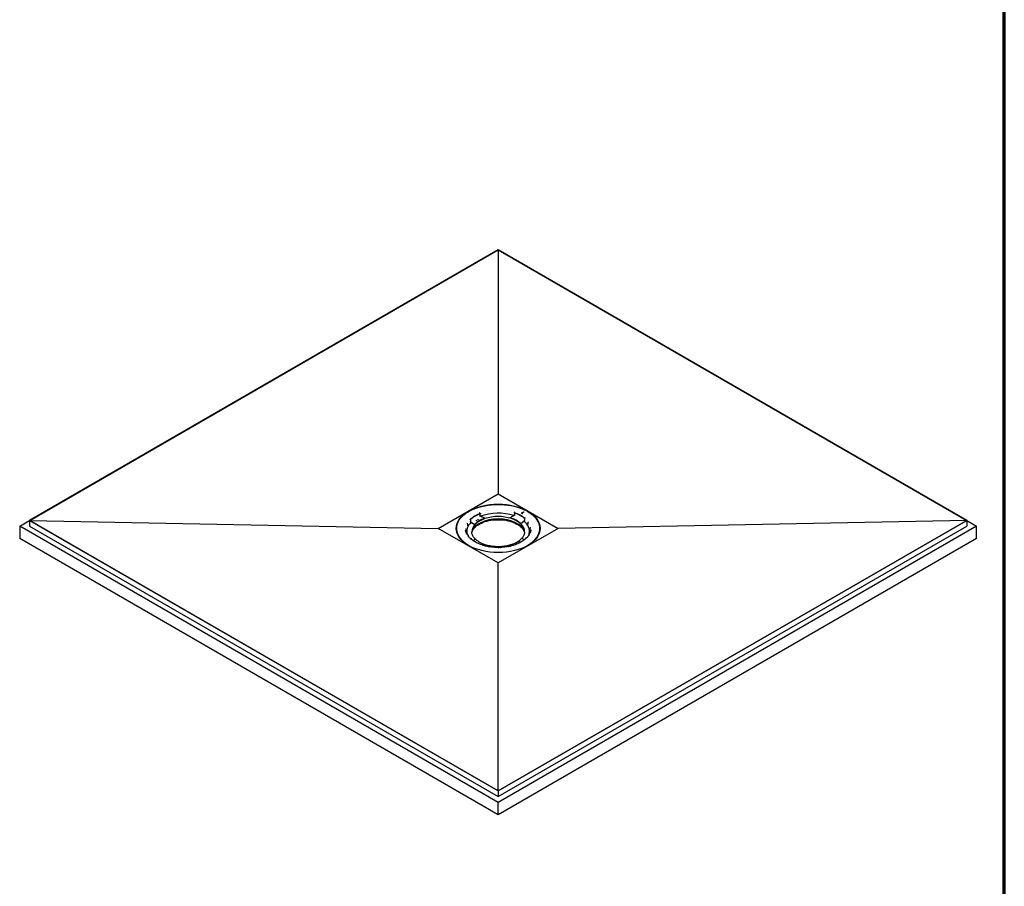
# Model space of a CAD drawing. Header units: inches. Extents: x -360 to 360, y -12 to 172.
# Tile 4 of 15: x 79 to 120, y 37 to 74. Entities that reach past the tile are written whole.
import ezdxf

# ---------------------------------------------------------------- set-up
doc = ezdxf.new("R2010")
doc.units = ezdxf.units.IN
doc.header["$LTSCALE"] = 15
doc.header["$MEASUREMENT"] = 0
doc.layers.get('0').update_dxf_attribs({"lineweight": 25})
doc.layers.add('_Sichtbarkanten', color=7, linetype='Continuous', lineweight=25)
doc.layers.add('Rahmen (ISO)', color=7, linetype='Continuous', lineweight=70)

# ---------------------------------------------------------------- blocks, each defined once
blk = doc.blocks.new('Ränder wedi_Zeichnungsrahmen')
at = {"layer": 'Rahmen (ISO)'}
blk.add_line((8.0315, 0.2362), (8.0315, 11.4567), dxfattribs=at)

msp = doc.modelspace()

# ---------------------------------------------------------------- linework, layer by layer
at = {"layer": '_Sichtbarkanten'}
for p, q in [((98.9312, 64.1153), (78.9907, 52.6027)), ((78.9914, 52.6027), (98.9312, 64.1149)), ((118.8716, 52.6027), (98.9312, 64.1153)), ((98.9312, 64.1149), (118.8709, 52.6027)), ((98.9312, 64.1149), (98.9312, 53.7403)), ((96.3763, 52.2652), (98.9312, 53.7403)), ((98.9312, 53.7403), (101.4861, 52.2652)), ((98.138, 52.9281), (98.1411, 52.9255)), ((98.1545, 52.895), (98.1489, 52.911)), ((98.1545, 52.8954), (98.1545, 52.895)), ((98.1548, 52.8769), (98.1557, 52.8013)), ((99.6217, 52.9083), (99.6209, 52.8329)), ((99.6219, 52.9266), (99.6269, 52.9428)), ((99.6219, 52.9269), (99.6219, 52.9266)), ((99.6338, 52.9577), (99.6366, 52.9604)), ((99.9266, 52.9071), (99.915, 52.9133)), ((100.0082, 52.9532), (99.9342, 52.9072)), ((99.9709, 52.8833), (99.9592, 52.8896)), ((100.0327, 52.9432), (100.0138, 52.9533)), ((78.5665, 52.3578), (78.9907, 52.6027)), ((78.9907, 52.6027), (98.9312, 41.0901)), ((78.9907, 52.6027), (78.9907, 52.3578)), ((98.9312, 41.0905), (78.9914, 52.6027)), ((78.9914, 52.6027), (96.3763, 52.2652)), ((97.7318, 52.6709), (97.7271, 52.6725)), ((97.7522, 52.645), (97.7522, 52.6447)), ((97.7525, 52.6267), (97.7539, 52.5514)), ((97.7539, 52.5475), (97.7539, 52.5509)), ((97.7623, 52.5328), (97.7749, 52.5247)), ((97.9263, 52.4136), (97.9261, 52.4229)), ((97.9803, 52.6166), (97.9803, 52.6166)), ((98.0483, 52.6574), (98.0483, 52.6574)), ((98.3583, 52.6823), (98.3582, 52.6916)), ((98.9312, 41.0901), (118.8716, 52.6027)), ((118.8709, 52.6027), (98.9312, 41.0905)), ((99.4306, 52.7054), (99.4307, 52.7147)), ((99.8961, 52.456), (99.8962, 52.4653)), ((100.0461, 52.5819), (100.0346, 52.5733)), ((100.0551, 52.6761), (100.0538, 52.6009)), ((100.0538, 52.6005), (100.0538, 52.597)), ((100.0555, 52.6946), (100.0555, 52.6943)), ((100.0794, 52.7231), (100.0749, 52.7213)), ((100.2124, 52.5235), (100.2124, 52.5235)), ((118.8709, 52.6027), (101.4861, 52.2652)), ((118.8716, 52.6027), (118.8716, 52.3578)), ((118.8716, 52.6027), (119.2958, 52.3578)), ((98.9312, 40.6002), (78.5665, 52.3578)), ((78.5665, 52.3578), (78.5665, 51.8312)), ((78.9907, 52.3578), (98.9312, 40.8452)), ((98.9312, 50.7901), (96.3763, 52.2652)), ((97.1609, 52.2203), (97.1605, 52.2303)), ((97.1618, 52.3033), (97.1618, 52.3027)), ((97.5677, 52.1194), (97.5677, 52.1194)), ((97.6499, 51.9696), (97.6499, 51.9696)), ((98.9312, 40.8452), (118.8716, 52.3578)), ((119.2958, 52.3578), (98.9312, 40.6002)), ((101.4861, 52.2652), (98.9312, 50.7901)), ((100.2445, 52.0266), (100.2445, 52.0266)), ((100.2966, 52.2764), (100.2966, 52.2764)), ((100.7005, 52.3033), (100.7005, 52.3027)), ((100.7014, 52.2203), (100.7019, 52.2303)), ((119.2958, 51.8312), (119.2958, 52.3578)), ((98.9312, 40.0737), (78.5665, 51.8312)), ((97.7829, 51.8073), (97.7874, 51.8091)), ((98.2285, 51.5727), (98.2257, 51.57)), ((98.4317, 51.5496), (98.4316, 51.5542)), ((119.2958, 51.8312), (98.9312, 40.0737)), ((99.5041, 51.5726), (99.5042, 51.5773)), ((99.7243, 51.6023), (99.7212, 51.6049)), ((99.7636, 51.6533), (99.7653, 51.6543)), ((99.8303, 51.6947), (99.832, 51.6958)), ((100.1102, 51.8474), (100.1102, 51.8472)), ((100.1156, 51.8525), (100.1187, 51.8555)), ((100.1305, 51.8595), (100.1352, 51.8579)), ((98.9312, 41.0905), (98.9312, 50.7901)), ((98.9312, 41.0901), (98.9312, 40.8452)), ((98.9312, 40.0737), (98.9312, 40.6002))]:
    msp.add_line(p, q, dxfattribs=at)
for centre, start, end in [((98.1565, 52.9123), 2.34889, 7.84167), ((97.777, 51.7986), 49.29949, 92.62849), ((98.2445, 51.5481), 6.07946, 71.8413), ((99.7059, 51.5795), 111.18278, 177.65587), ((100.1398, 51.8495), 89.84045, 135.46339)]:
    msp.add_arc(centre, 0.0236, start, end, dxfattribs=at)
msp.add_ellipse((98.9312, 52.2652), major_axis=(1.7835, 0), ratio=0.5773503, dxfattribs=at)
for centre, major_axis, ratio, start_param, end_param in [((98.9312, 52.2459), (1.3664, 0), 0.5773503, 2.1752909, 2.6116232), ((98.9312, 52.2372), (-1.3663, 0), 0.5773503, 5.3252514, 5.7448479), ((98.138, 52.9088), (0.0088, -0.0219), 0.4640528, 1.4832846, 2.4316656), ((98.1411, 52.9062), (-0.0088, 0.0219), 0.4640528, 4.0199152, 5.5732583), ((98.9312, 52.1398), (1.3346, 0), 0.5773503, 1.0504292, 2.1655131), ((98.9311, 52.2074), (1.4731, 0), 0.5773503, 1.9084094, 1.908414), ((98.9317, 52.2065), (1.4747, 0), 0.5773503, 1.8913956, 1.8913967), ((98.9312, 52.2074), (1.473, 0), 0.5773503, 1.6159849, 1.6159909), ((98.9312, 52.2074), (1.4731, 0), 0.5773503, 1.320607, 1.3206148), ((99.6117, 52.8278), (0.00694, 0.00994), 0.6070257, 4.0501973, 5.5564002), ((99.6338, 52.9384), (-0.0076, -0.0224), 0.4127447, 3.8281277, 5.3814708), ((98.9312, 52.2459), (1.3664, 0), 0.5773503, 0.6044945, 1.0408269), ((99.6366, 52.9411), (0.0076, 0.0224), 0.4127447, 0.6865351, 1.634916), ((98.9312, 52.2372), (1.3663, 0), 0.5773503, 0.6128595, 1.0324619), ((99.9686, 52.8792), (0.00223, 0.00416), 0.5554409, 6.2831024, 6.2831853), ((99.9681, 52.8803), (0.00509, -0.00001), 0.574805, 0.2902406, 0.2902907), ((100.0116, 52.9492), (0.00223, 0.00416), 0.5554467, 0.0000047, 0.0000609), ((100.03, 52.9402), (0.00506, 0), 0.5773503, 0.2898871, 0.289938), ((98.9312, 52.1398), (-1.3346, 0), 0.5773503, 5.7601974, 6.47063), ((97.5936, 52.467), (0.0147, 0.0185), 0.6600019, 6.2831347, 6.2831917), ((97.7318, 52.6516), (0.0166, -0.0168), 0.7044916, 0.638106, 2.191449), ((97.7622, 52.5458), (0.006, -0.0105), 0.5460211, 3.9208963, 5.4270768), ((97.7623, 52.5424), (0.006, -0.0105), 0.5460368, 3.9212823, 5.4738112), ((98.9312, 52.1205), (-1.1221, 0), 0.5773503, 3.1328859, 6.2918921), ((98.9312, 52.0085), (-1.1341, 0), 0.5773503, 3.2898462, 6.1349318), ((97.9178, 52.4189), (0.0063, -0.0105), 0.5441553, 0.756954, 2.2804909), ((98.9312, 52.1344), (1.1223, 0), 0.5773503, 2.1066087, 2.6803053), ((98.0295, 52.5818), (0.00241, 0.00406), 0.54907, 6.2829637, 6.2831858), ((98.0962, 52.6233), (0.00241, 0.00406), 0.5490805, 6.2829663, 6.2831844), ((98.1655, 52.7967), (-0.0077, 0.0094), 0.6431643, 0.6771777, 2.1833207), ((98.9312, 52.1344), (1.1223, 0), 0.5773503, 0.5358124, 1.109509), ((99.9038, 52.4616), (0.0056, 0.0109), 0.5000656, 0.8232417, 2.3467786), ((98.9312, 52.1398), (1.3346, 0), 0.5773503, 6.1625679, 6.8806983), ((100.0461, 52.5915), (0.0053, 0.0108), 0.5009349, 3.9149931, 5.4675221), ((100.0462, 52.595), (0.0053, 0.0108), 0.50092, 3.9617293, 5.4678931), ((100.0749, 52.702), (0.0151, 0.0181), 0.6718048, 0.8937651, 2.4471081), ((100.2365, 52.5238), (-0.0161, 0.0173), 0.6939925, 6.2831131, 6.2837104), ((98.9312, 52.2556), (-1.7712, 0), 0.5773503, 6.2371079, 7.1015728), ((98.9312, 52.2073), (-1.7835, 0), 0.5773503, 6.114863, 6.2550847), ((97.5407, 52.2175), (0.0091, 0.0218), 0.4791649, 6.283146, 6.2831848), ((98.931, 52.1398), (-1.3345, 0), 0.5773503, 0.1949398, 0.1949414), ((97.624, 51.9708), (0.0043, 0.0232), 0.2514096, 6.2831748, 6.283194), ((98.9312, 52.2556), (1.7712, 0), 0.5773503, 5.4647978, 6.3292627), ((98.9312, 52.1398), (1.3346, 0), 0.5773503, 6.0518414, 6.1015662), ((100.2702, 52.0278), (-0.0054, 0.023), 0.3085979, 6.2831385, 6.283354), ((100.3214, 52.2774), (-0.0104, 0.0212), 0.5270978, 6.2831109, 6.2835136), ((98.9312, 52.2073), (1.7835, 0), 0.5773503, 0.0281007, 0.1683223), ((97.7829, 51.788), (0.0151, 0.0181), 0.6718048, 0, 0.8937651), ((97.7874, 51.7898), (0.0151, 0.0181), 0.6718048, 5.6792422, 7.1769504), ((98.9312, 52.1344), (-1.1223, 0), 0.5773503, 0.5358124, 1.109509), ((98.2285, 51.5534), (0.0076, 0.0224), 0.4127447, 0, 0.6865351), ((98.4223, 51.54), (-0.00732, -0.00986), 0.5964828, 3.3610538, 3.9990332), ((98.9312, 52.1344), (-1.1223, 0), 0.5773503, 2.1066087, 2.6803053), ((99.514, 51.5635), (0.0081, -0.00929), 0.6309665, 2.2328663, 2.8907527), ((99.7212, 51.5856), (-0.0088, 0.0219), 0.4640528, 5.5732583, 6.2831853), ((99.7661, 51.6492), (-0.00249, 0.00401), 0.5991576, 0.0000151, 0.0002873), ((99.8328, 51.6907), (-0.0025, 0.00401), 0.5977696, 0.0000065, 0.0002752), ((100.1305, 51.8402), (-0.0166, 0.0168), 0.7044916, 5.3330417, 6.8863847), ((100.1352, 51.8386), (-0.0166, 0.0168), 0.7044916, 5.3330417, 6.2814227), ((98.5483, 51.4737), (-0.0092, 0.0218), 0.4806796, 6.2831518, 6.2831907), ((98.5534, 51.4728), (0.0193, 0.0136), 0.7559267, 6.2831368, 6.2838227), ((98.9803, 51.4431), (-0.0147, 0.0185), 0.6611079, 6.2831249, 6.283182), ((98.9856, 51.4433), (0.0133, 0.0195), 0.6235626, 6.2831065, 6.283613), ((99.4076, 51.4912), (-0.0206, 0.0116), 0.7768224, 6.2831077, 6.2831753), ((99.4126, 51.4923), (0.008, 0.0222), 0.43016, 6.2831218, 6.2834341)]:
    msp.add_ellipse(centre, major_axis=major_axis, ratio=ratio, start_param=start_param, end_param=end_param, dxfattribs=at)
for points, knots in [([(97.1618, 52.3033), (97.1706, 52.4123), (97.2093, 52.5203), (97.3432, 52.7243), (97.4387, 52.8202), (97.6772, 52.99), (97.8204, 53.0638), (98.1394, 53.1815), (98.3153, 53.2254), (98.6818, 53.2788), (98.8724, 53.2884), (99.2492, 53.2724), (99.4353, 53.2468), (99.7844, 53.1629), (99.9473, 53.1047), (100.2334, 52.9612), (100.3565, 52.876), (100.5503, 52.687), (100.621, 52.5832), (100.6828, 52.4188), (100.6958, 52.3611), (100.7005, 52.3033)], [2.4395344, 2.4395344, 2.4395344, 2.4395344, 2.7554312, 2.7554312, 3.0747304, 3.0747304, 3.3957813, 3.3957813, 3.7168394, 3.7168394, 4.0377143, 4.0377143, 4.358544, 4.358544, 4.6794919, 4.6794919, 5.000621, 5.000621, 5.3212401, 5.3212401, 5.4889723, 5.4889723, 5.4889723, 5.4889723]), ([(98.1453, 52.8825), (98.1459, 52.8827), (98.1465, 52.8829), (98.1478, 52.8832), (98.1485, 52.8833), (98.1502, 52.8832), (98.1511, 52.883), (98.1528, 52.882), (98.1535, 52.8813), (98.1542, 52.8799), (98.1544, 52.8793), (98.1547, 52.8782), (98.1548, 52.8776), (98.1548, 52.8769)], [-0.075999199, -0.075999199, -0.075999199, -0.075999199, -0.066131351, -0.066131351, -0.055795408, -0.055795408, -0.037782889, -0.037782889, -0.01981545, -0.01981545, -0.009674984, -0.009674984, 0, 0, 0, 0]), ([(99.6209, 52.8324), (99.6209, 52.8325), (99.6209, 52.8326), (99.6209, 52.8327), (99.6209, 52.8328), (99.6209, 52.8329)], [-0.0024546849, -0.0024546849, -0.0024546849, -0.0024546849, -0.0012389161, -0.0012389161, 0, 0, 0, 0]), ([(99.6209, 52.8324), (99.6209, 52.8319), (99.621, 52.8313), (99.621, 52.83), (99.6211, 52.8294), (99.6213, 52.8272), (99.6215, 52.8257), (99.6219, 52.8224), (99.6221, 52.8208), (99.6226, 52.8175), (99.6229, 52.816), (99.6232, 52.8147), (99.6232, 52.8146), (99.6232, 52.8146)], [0.000013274, 0.000013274, 0.000013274, 0.000013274, 0.008341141, 0.008341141, 0.017229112, 0.017229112, 0.036430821, 0.036430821, 0.059208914, 0.059208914, 0.085826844, 0.085826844, 0.086205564, 0.086205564, 0.086205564, 0.086205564]), ([(99.6217, 52.9083), (99.6217, 52.909), (99.6218, 52.9096), (99.6221, 52.9108), (99.6223, 52.9114), (99.6231, 52.9128), (99.6238, 52.9136), (99.6255, 52.9147), (99.6266, 52.915), (99.6284, 52.9151), (99.629, 52.9151), (99.6303, 52.9149), (99.631, 52.9147), (99.6316, 52.9145)], [-0.076634, -0.076634, -0.076634, -0.076634, -0.06673879, -0.06673879, -0.056338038, -0.056338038, -0.038045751, -0.038045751, -0.019786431, -0.019786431, -0.009644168, -0.009644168, -0.000001, -0.000001, -0.000001, -0.000001]), ([(99.9074, 52.9111), (99.9077, 52.9116), (99.908, 52.912), (99.9088, 52.9128), (99.9092, 52.9131), (99.9102, 52.9136), (99.9108, 52.9138), (99.9119, 52.914), (99.9125, 52.914), (99.9138, 52.9138), (99.9144, 52.9136), (99.915, 52.9133)], [0, 0, 0, 0, 0.00694503, 0.00694503, 0.013830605, 0.013830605, 0.021001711, 0.021001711, 0.028525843, 0.028525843, 0.036830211, 0.036830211, 0.036830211, 0.036830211]), ([(99.9074, 52.9111), (99.9074, 52.9111), (99.9074, 52.9111), (99.9074, 52.9111), (99.9074, 52.9111), (99.9074, 52.9111)], [0.0536902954, 0.0536902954, 0.0536902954, 0.0536902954, 0.0566909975, 0.0566909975, 0.057203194, 0.057203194, 0.057203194, 0.057203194]), ([(99.9266, 52.9071), (99.9268, 52.907), (99.927, 52.9068), (99.9276, 52.9066), (99.928, 52.9065), (99.9288, 52.9064), (99.9293, 52.9063), (99.9302, 52.9063), (99.9307, 52.9063), (99.9317, 52.9063), (99.9321, 52.9064), (99.9329, 52.9066), (99.9333, 52.9067), (99.9339, 52.907), (99.9341, 52.9071), (99.9342, 52.9072)], [4.712389, 4.712389, 4.712389, 4.712389, 4.9132088, 4.9132088, 5.131076, 5.131076, 5.3643994, 5.3643994, 5.6062391, 5.6062391, 5.8470409, 5.8470409, 6.0769306, 6.0769306, 6.2831853, 6.2831853, 6.2831853, 6.2831853]), ([(99.9587, 52.8899), (99.9587, 52.8899), (99.9587, 52.8899), (99.9587, 52.8899), (99.9588, 52.8899), (99.9588, 52.8898), (99.9589, 52.8898), (99.959, 52.8897), (99.9591, 52.8896), (99.9592, 52.8896)], [4.33964956, 4.33964956, 4.33964956, 4.33964956, 4.39284676, 4.39284676, 4.49936083, 4.49936083, 4.60587491, 4.60587491, 4.71238898, 4.71238898, 4.71238898, 4.71238898]), ([(99.9709, 52.8833), (99.9714, 52.8831), (99.9718, 52.8827), (99.9725, 52.8819), (99.9728, 52.8816), (99.973, 52.8812)], [0, 0, 0, 0, 0.007439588, 0.007439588, 0.013176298, 0.013176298, 0.013176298, 0.013176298]), ([(100.0082, 52.9532), (100.0087, 52.9535), (100.0092, 52.9537), (100.0103, 52.954), (100.0109, 52.954), (100.0121, 52.9539), (100.0127, 52.9538), (100.0135, 52.9535), (100.0137, 52.9534), (100.0138, 52.9533)], [0, 0, 0, 0, 0.007437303, 0.007437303, 0.014873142, 0.014873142, 0.022534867, 0.022534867, 0.025174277, 0.025174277, 0.025174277, 0.025174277]), ([(100.0327, 52.9432), (100.0332, 52.943), (100.0336, 52.9426), (100.0343, 52.9419), (100.0346, 52.9415), (100.0348, 52.9411)], [0, 0, 0, 0, 0.007371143, 0.007371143, 0.013145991, 0.013145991, 0.013145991, 0.013145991]), ([(97.6057, 52.4882), (97.6057, 52.4882), (97.6057, 52.4881), (97.6058, 52.488), (97.606, 52.4877), (97.6068, 52.4868), (97.6074, 52.4862), (97.6083, 52.4855)], [0.042444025, 0.042444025, 0.042444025, 0.042444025, 0.054377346, 0.054377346, 0.083114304, 0.083114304, 0.113111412, 0.113111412, 0.113111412, 0.113111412]), ([(97.6083, 52.4855), (97.6105, 52.4837), (97.6124, 52.4816), (97.6154, 52.477), (97.6165, 52.4744), (97.6176, 52.47), (97.6178, 52.4682), (97.6179, 52.4664)], [0, 0, 0, 0, 0.035587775, 0.035587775, 0.070218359, 0.070218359, 0.093087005, 0.093087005, 0.093087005, 0.093087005]), ([(97.7525, 52.6267), (97.7525, 52.6273), (97.7525, 52.628), (97.7526, 52.6294), (97.7527, 52.6301), (97.7532, 52.6322), (97.7535, 52.6336), (97.7545, 52.6362), (97.7551, 52.6375), (97.7562, 52.6392), (97.7565, 52.6398), (97.7573, 52.6408), (97.7577, 52.6413), (97.7581, 52.6417)], [-0.076023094, -0.076023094, -0.076023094, -0.076023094, -0.066379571, -0.066379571, -0.056273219, -0.056273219, -0.038303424, -0.038303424, -0.020284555, -0.020284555, -0.009907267, -0.009907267, -0.000001, -0.000001, -0.000001, -0.000001]), ([(97.7539, 52.551), (97.7539, 52.551), (97.7539, 52.5511), (97.7539, 52.5512), (97.7539, 52.5513), (97.7539, 52.5514)], [-0.0022392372, -0.0022392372, -0.0022392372, -0.0022392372, -0.0011303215, -0.0011303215, 0, 0, 0, 0]), ([(97.7539, 52.551), (97.7539, 52.5504), (97.754, 52.5499), (97.7543, 52.5489), (97.7546, 52.5484), (97.7555, 52.5468), (97.7565, 52.5459), (97.7589, 52.5443), (97.7604, 52.5436), (97.7639, 52.5427), (97.7659, 52.5424), (97.7679, 52.5425), (97.768, 52.5425), (97.768, 52.5425)], [0.000009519, 0.000009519, 0.000009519, 0.000009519, 0.008391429, 0.008391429, 0.017324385, 0.017324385, 0.036586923, 0.036586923, 0.058979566, 0.058979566, 0.084505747, 0.084505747, 0.084879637, 0.084879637, 0.084879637, 0.084879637]), ([(97.828, 52.1602), (97.8596, 52.2222), (97.9075, 52.2818), (98.0366, 52.3948), (98.1201, 52.4473), (98.3118, 52.5348), (98.4199, 52.5697), (98.6498, 52.6183), (98.7717, 52.6319), (99.0168, 52.6364), (99.14, 52.6273), (99.3751, 52.5873), (99.487, 52.5564), (99.688, 52.476), (99.7772, 52.4267), (99.9237, 52.3146), (99.9812, 52.2521), (100.0251, 52.1776), (100.0299, 52.1689), (100.0344, 52.1602)], [2.6802958, 2.6802958, 2.6802958, 2.6802958, 2.9766835, 2.9766835, 3.2953804, 3.2953804, 3.6136739, 3.6136739, 3.9322665, 3.9322665, 4.2510087, 4.2510087, 4.5696501, 4.5696501, 4.887997, 4.887997, 5.2064441, 5.2064441, 5.248211, 5.248211, 5.248211, 5.248211]), ([(98.155, 52.7832), (98.155, 52.7832), (98.155, 52.7833), (98.155, 52.7845), (98.1551, 52.786), (98.1552, 52.7892), (98.1553, 52.7909), (98.1554, 52.7941), (98.1555, 52.7956), (98.1556, 52.7978), (98.1556, 52.7985), (98.1556, 52.7997), (98.1557, 52.8003), (98.1557, 52.8009)], [-0.000376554, -0.000376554, -0.000376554, -0.000376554, 0, 0, 0.025707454, 0.025707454, 0.048259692, 0.048259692, 0.067659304, 0.067659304, 0.076655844, 0.076655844, 0.085096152, 0.085096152, 0.085096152, 0.085096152]), ([(98.1557, 52.8013), (98.1557, 52.8013), (98.1557, 52.8012), (98.1557, 52.801), (98.1557, 52.801), (98.1557, 52.8009)], [-0.002286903, -0.002286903, -0.002286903, -0.002286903, -0.0011529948, -0.0011529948, -0.0000457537, -0.0000457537, -0.0000457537, -0.0000457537]), ([(100.0392, 52.5917), (100.0393, 52.5917), (100.0393, 52.5917), (100.0414, 52.5917), (100.0435, 52.592), (100.0472, 52.593), (100.0487, 52.5937), (100.0512, 52.5954), (100.0521, 52.5963), (100.0531, 52.5979), (100.0533, 52.5984), (100.0537, 52.5994), (100.0538, 52.5999), (100.0538, 52.6005)], [-0.000381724, -0.000381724, -0.000381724, -0.000381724, 0, 0, 0.026828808, 0.026828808, 0.049787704, 0.049787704, 0.069141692, 0.069141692, 0.078100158, 0.078100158, 0.086492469, 0.086492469, 0.086492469, 0.086492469]), ([(100.0488, 52.691), (100.0492, 52.6906), (100.0496, 52.6902), (100.0505, 52.6892), (100.051, 52.6886), (100.0521, 52.6869), (100.0528, 52.6857), (100.0539, 52.6831), (100.0544, 52.6817), (100.0548, 52.6796), (100.055, 52.6788), (100.0551, 52.6774), (100.0551, 52.6767), (100.0551, 52.6761)], [-0.076650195, -0.076650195, -0.076650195, -0.076650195, -0.066953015, -0.066953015, -0.056752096, -0.056752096, -0.038484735, -0.038484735, -0.020190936, -0.020190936, -0.009844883, -0.009844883, 0, 0, 0, 0]), ([(100.0538, 52.6009), (100.0538, 52.6008), (100.0538, 52.6008), (100.0538, 52.6006), (100.0538, 52.6005), (100.0538, 52.6005)], [-0.0025081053, -0.0025081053, -0.0025081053, -0.0025081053, -0.001265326, -0.001265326, -0.0000514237, -0.0000514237, -0.0000514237, -0.0000514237]), ([(100.2124, 52.5235), (100.2125, 52.5261), (100.213, 52.5288), (100.2148, 52.5338), (100.2161, 52.5362), (100.2186, 52.5393), (100.2194, 52.5402), (100.2204, 52.5411)], [0, 0, 0, 0, 0.034109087, 0.034109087, 0.067648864, 0.067648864, 0.084195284, 0.084195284, 0.084195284, 0.084195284]), ([(100.2204, 52.5411), (100.2213, 52.542), (100.2217, 52.5425), (100.2219, 52.5429), (100.2219, 52.5429), (100.2219, 52.5429)], [0, 0, 0, 0, 0.040664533, 0.040664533, 0.056879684, 0.056879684, 0.056879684, 0.056879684]), ([(97.2604, 51.905), (97.2407, 51.9376), (97.2238, 51.9708), (97.1804, 52.075), (97.164, 52.1476), (97.1609, 52.2203)], [8.34068367, 8.34068367, 8.34068367, 8.34068367, 8.44121143, 8.44121143, 8.65194711, 8.65194711, 8.65194711, 8.65194711]), ([(97.5398, 52.2462), (97.5398, 52.2462), (97.5399, 52.246), (97.5405, 52.2452), (97.5411, 52.2446), (97.5429, 52.2431), (97.5444, 52.242), (97.5474, 52.2404), (97.5486, 52.2398), (97.5499, 52.2393)], [0.04192222, 0.04192222, 0.04192222, 0.04192222, 0.07544733, 0.07544733, 0.10565774, 0.10565774, 0.14793391, 0.14793391, 0.17051124, 0.17051124, 0.17051124, 0.17051124]), ([(97.6066, 52.0043), (97.5998, 52.0163), (97.5935, 52.0284), (97.582, 52.0528), (97.5768, 52.065), (97.5673, 52.0896), (97.5631, 52.1019), (97.5557, 52.1267), (97.5526, 52.1391), (97.5473, 52.164), (97.5452, 52.1764), (97.5436, 52.1889)], [2.07825635, 2.07825635, 2.07825635, 2.07825635, 2.12659953, 2.12659953, 2.17494308, 2.17494308, 2.22328663, 2.22328663, 2.27163019, 2.27163019, 2.31997374, 2.31997374, 2.31997374, 2.31997374]), ([(97.5499, 52.2393), (97.5525, 52.2382), (97.5551, 52.2366), (97.5594, 52.2328), (97.5612, 52.2306), (97.5639, 52.2257), (97.5648, 52.2231), (97.5656, 52.2191), (97.5657, 52.2178), (97.5657, 52.2165)], [0, 0, 0, 0, 0.03694897, 0.03694897, 0.0729382, 0.0729382, 0.10736761, 0.10736761, 0.12443774, 0.12443774, 0.12443774, 0.12443774]), ([(97.6066, 52.0043), (97.6067, 52.0041), (97.6073, 52.0033), (97.6096, 52.0013), (97.6112, 52.0002), (97.6151, 51.9981), (97.6174, 51.9971), (97.6226, 51.9953), (97.6254, 51.9946), (97.6283, 51.9941)], [0, 0, 0, 0, 0.05150864, 0.05150864, 0.09483099, 0.09483099, 0.13618303, 0.13618303, 0.17650986, 0.17650986, 0.17650986, 0.17650986]), ([(97.6283, 51.9941), (97.6313, 51.9935), (97.6341, 51.9925), (97.6393, 51.9896), (97.6416, 51.9878), (97.6454, 51.9835), (97.647, 51.9811), (97.649, 51.9761), (97.6497, 51.9734), (97.6499, 51.9703), (97.6499, 51.97), (97.6499, 51.9696)], [0, 0, 0, 0, 0.03772488, 0.03772488, 0.07502693, 0.07502693, 0.11044216, 0.11044216, 0.1445266, 0.1445266, 0.14916433, 0.14916433, 0.14916433, 0.14916433]), ([(97.9625, 51.8011), (97.9434, 51.8198), (97.9261, 51.8389), (97.8942, 51.8789), (97.8798, 51.8997), (97.855, 51.942), (97.8445, 51.9635), (97.8275, 52.0069), (97.821, 52.0288), (97.8121, 52.0729), (97.8096, 52.0951), (97.8091, 52.1172)], [1.8609733, 1.8609733, 1.8609733, 1.8609733, 1.96175043, 1.96175043, 2.06659136, 2.06659136, 2.17143228, 2.17143228, 2.2762732, 2.2762732, 2.38111412, 2.38111412, 2.38111412, 2.38111412]), ([(100.0532, 52.1172), (100.0528, 52.0982), (100.0509, 52.0792), (100.0442, 52.0414), (100.0394, 52.0225), (100.0267, 51.9851), (100.019, 51.9665), (100.0005, 51.9298), (99.9899, 51.9116), (99.9664, 51.8768), (99.9537, 51.8602), (99.9398, 51.8439)], [5.54739259, 5.54739259, 5.54739259, 5.54739259, 5.63729982, 5.63729982, 5.72720705, 5.72720705, 5.81711428, 5.81711428, 5.90702152, 5.90702152, 5.99192545, 5.99192545, 5.99192545, 5.99192545]), ([(100.2566, 52.0058), (100.2517, 51.9972), (100.2466, 51.9886), (100.2359, 51.9715), (100.2303, 51.963), (100.2185, 51.9461), (100.2123, 51.9377), (100.1995, 51.921), (100.1928, 51.9127), (100.179, 51.8962), (100.1718, 51.8881), (100.1644, 51.8799)], [5.84816716, 5.84816716, 5.84816716, 5.84816716, 5.88284708, 5.88284708, 5.917527, 5.917527, 5.95220692, 5.95220692, 5.98688684, 5.98688684, 6.02156676, 6.02156676, 6.02156676, 6.02156676]), ([(100.2445, 52.0266), (100.2445, 52.0292), (100.245, 52.0319), (100.2469, 52.0369), (100.2482, 52.0393), (100.2514, 52.0435), (100.2534, 52.0453), (100.2579, 52.0483), (100.2605, 52.0495), (100.2637, 52.0505), (100.2642, 52.0506), (100.2648, 52.0508)], [0, 0, 0, 0, 0.0340426, 0.0340426, 0.0675875, 0.0675875, 0.1015721, 0.1015721, 0.13663617, 0.13663617, 0.14382582, 0.14382582, 0.14382582, 0.14382582]), ([(100.2648, 52.0508), (100.2681, 52.0516), (100.2712, 52.0526), (100.2764, 52.0548), (100.2785, 52.0561), (100.2815, 52.0582), (100.2824, 52.0591), (100.2833, 52.0602), (100.2835, 52.0605), (100.2835, 52.0605)], [0, 0, 0, 0, 0.04782804, 0.04782804, 0.09433363, 0.09433363, 0.13695328, 0.13695328, 0.17331527, 0.17331527, 0.17331527, 0.17331527]), ([(100.3207, 52.2075), (100.3199, 52.1977), (100.3187, 52.1878), (100.3157, 52.168), (100.3138, 52.1582), (100.3095, 52.1385), (100.307, 52.1287), (100.3014, 52.1091), (100.2983, 52.0993), (100.2914, 52.0798), (100.2876, 52.0701), (100.2835, 52.0605)], [5.58451557, 5.58451557, 5.58451557, 5.58451557, 5.62275759, 5.62275759, 5.66099961, 5.66099961, 5.69924163, 5.69924163, 5.73748364, 5.73748364, 5.77571515, 5.77571515, 5.77571515, 5.77571515]), ([(100.2966, 52.2764), (100.2966, 52.2791), (100.2971, 52.2818), (100.2989, 52.2868), (100.3002, 52.2891), (100.3035, 52.2933), (100.3055, 52.2952), (100.3088, 52.2974), (100.3099, 52.298), (100.311, 52.2986)], [0, 0, 0, 0, 0.03406855, 0.03406855, 0.06762023, 0.06762023, 0.1016243, 0.1016243, 0.11785477, 0.11785477, 0.11785477, 0.11785477]), ([(100.311, 52.2986), (100.3132, 52.2996), (100.3149, 52.3008), (100.3174, 52.3027), (100.3182, 52.3035), (100.3188, 52.3043), (100.3189, 52.3045), (100.3189, 52.3045)], [0, 0, 0, 0, 0.04286204, 0.04286204, 0.08462833, 0.08462833, 0.11475918, 0.11475918, 0.11475918, 0.11475918]), ([(97.7492, 51.8287), (97.7407, 51.8365), (97.7325, 51.8443), (97.7165, 51.8602), (97.7088, 51.8682), (97.6938, 51.8844), (97.6865, 51.8926), (97.6725, 51.909), (97.6658, 51.9173), (97.6528, 51.9339), (97.6466, 51.9423), (97.6406, 51.9508)], [1.83241507, 1.83241507, 1.83241507, 1.83241507, 1.8670948, 1.8670948, 1.90177472, 1.90177472, 1.93645464, 1.93645464, 1.97113456, 1.97113456, 2.00581448, 2.00581448, 2.00581448, 2.00581448]), ([(97.7492, 51.8287), (97.7496, 51.8283), (97.7503, 51.8278), (97.7522, 51.8266), (97.7535, 51.826), (97.7565, 51.8247), (97.7584, 51.8242), (97.7625, 51.8231), (97.7649, 51.8227), (97.7701, 51.8222), (97.773, 51.8221), (97.7759, 51.8222)], [0, 0, 0, 0, 0.02760684, 0.02760684, 0.05507287, 0.05507287, 0.08418635, 0.08418635, 0.11594165, 0.11594165, 0.15238762, 0.15238762, 0.15238762, 0.15238762]), ([(97.8026, 51.8079), (97.8019, 51.8085), (97.8012, 51.809), (97.7998, 51.8102), (97.7992, 51.8108), (97.7978, 51.8119), (97.7971, 51.8125), (97.7958, 51.8136), (97.7951, 51.8142), (97.7937, 51.8154), (97.7931, 51.816), (97.7924, 51.8165)], [1.788962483, 1.788962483, 1.788962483, 1.788962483, 1.791631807, 1.791631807, 1.794301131, 1.794301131, 1.796970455, 1.796970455, 1.799639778, 1.799639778, 1.802309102, 1.802309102, 1.802309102, 1.802309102]), ([(97.7981, 51.8061), (97.8206, 51.7873), (97.8446, 51.769), (97.8953, 51.7337), (97.922, 51.7166), (97.978, 51.6838), (98.0073, 51.6682), (98.0682, 51.6383), (98.0998, 51.6241), (98.1641, 51.5978), (98.1967, 51.5856), (98.2301, 51.5742)], [4.49422282, 4.49422282, 4.49422282, 4.49422282, 4.58148929, 4.58148929, 4.66875575, 4.66875575, 4.75602221, 4.75602221, 4.84328867, 4.84328867, 4.92789646, 4.92789646, 4.92789646, 4.92789646]), ([(98.2519, 51.5705), (98.2508, 51.5709), (98.2498, 51.5712), (98.2477, 51.5719), (98.2466, 51.5723), (98.2445, 51.573), (98.2434, 51.5733), (98.2413, 51.574), (98.2403, 51.5744), (98.2381, 51.5751), (98.2371, 51.5755), (98.236, 51.5758)], [1.339283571, 1.339283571, 1.339283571, 1.339283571, 1.341952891, 1.341952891, 1.344622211, 1.344622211, 1.347291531, 1.347291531, 1.34996085, 1.34996085, 1.35263017, 1.35263017, 1.35263017, 1.35263017]), ([(98.2673, 51.5513), (98.2673, 51.5513), (98.2674, 51.5512), (98.2676, 51.5509), (98.2682, 51.5504), (98.2701, 51.5491), (98.2713, 51.5485), (98.2738, 51.5474), (98.2751, 51.5469), (98.2766, 51.5464)], [0.061887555, 0.061887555, 0.061887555, 0.061887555, 0.073117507, 0.073117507, 0.106696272, 0.106696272, 0.134381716, 0.134381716, 0.157073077, 0.157073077, 0.157073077, 0.157073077]), ([(98.4997, 51.492), (98.4843, 51.4949), (98.469, 51.4979), (98.4386, 51.5043), (98.4235, 51.5076), (98.3935, 51.5146), (98.3786, 51.5182), (98.349, 51.5258), (98.3343, 51.5297), (98.3053, 51.5379), (98.2908, 51.5421), (98.2766, 51.5464)], [1.13577818, 1.13577818, 1.13577818, 1.13577818, 1.1704581, 1.1704581, 1.20513802, 1.20513802, 1.23981794, 1.23981794, 1.27449786, 1.27449786, 1.30917778, 1.30917778, 1.30917778, 1.30917778]), ([(98.4316, 51.5542), (98.4145, 51.5461), (98.3922, 51.5355), (98.3683, 51.5242), (98.3638, 51.522)], [0, 0, 0, 0, 0.33333333, 0.41124123, 0.41124123, 0.41124123, 0.41124123]), ([(98.3653, 51.5216), (98.3683, 51.5231), (98.3883, 51.5329), (98.4073, 51.5422), (98.4227, 51.5498)], [0.60643787, 0.60643787, 0.60643787, 0.60643787, 0.66666667, 1, 1, 1, 1]), ([(99.5077, 51.5738), (99.4432, 51.5516), (99.3749, 51.5332), (99.2332, 51.5045), (99.1598, 51.4942), (99.0109, 51.4824), (98.9354, 51.4807), (98.7855, 51.4862), (98.7109, 51.4932), (98.5659, 51.5158), (98.4953, 51.5312), (98.4282, 51.5506)], [0.2854059, 0.2854059, 0.2854059, 0.2854059, 0.4854154, 0.4854154, 0.6854248, 0.6854248, 0.8854342, 0.8854342, 1.0854437, 1.0854437, 1.2854531, 1.2854531, 1.2854531, 1.2854531]), ([(99.6759, 51.5765), (99.6622, 51.5715), (99.6484, 51.5667), (99.6205, 51.5573), (99.6064, 51.5528), (99.5779, 51.544), (99.5635, 51.5397), (99.5345, 51.5315), (99.5199, 51.5275), (99.4904, 51.5199), (99.4755, 51.5162), (99.4605, 51.5127)], [0.26161855, 0.26161855, 0.26161855, 0.26161855, 0.29629847, 0.29629847, 0.33097839, 0.33097839, 0.36565831, 0.36565831, 0.40033823, 0.40033823, 0.43501815, 0.43501815, 0.43501815, 0.43501815]), ([(99.5811, 51.545), (99.5756, 51.5473), (99.5522, 51.5571), (99.53, 51.5664), (99.5137, 51.5732)], [0.5673361, 0.5673361, 0.5673361, 0.5673361, 0.66666667, 1, 1, 1, 1]), ([(99.6759, 51.5765), (99.6777, 51.5772), (99.6793, 51.5779), (99.6816, 51.5793), (99.6824, 51.5799), (99.6831, 51.5805), (99.6832, 51.5807), (99.6832, 51.5807)], [0, 0, 0, 0, 0.032137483, 0.032137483, 0.061683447, 0.061683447, 0.084687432, 0.084687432, 0.084687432, 0.084687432]), ([(99.7124, 51.6075), (99.7114, 51.6071), (99.7104, 51.6067), (99.7084, 51.6059), (99.7074, 51.6055), (99.7054, 51.6047), (99.7044, 51.6043), (99.7024, 51.6035), (99.7014, 51.6031), (99.6994, 51.6024), (99.6983, 51.602), (99.6973, 51.6016)], [0.218166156, 0.218166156, 0.218166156, 0.218166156, 0.22083548, 0.22083548, 0.223504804, 0.223504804, 0.226174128, 0.226174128, 0.228843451, 0.228843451, 0.231512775, 0.231512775, 0.231512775, 0.231512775]), ([(99.7191, 51.6064), (99.7506, 51.619), (99.7812, 51.6324), (99.8413, 51.6611), (99.8708, 51.6765), (99.9273, 51.7087), (99.9543, 51.7255), (100.0057, 51.7602), (100.03, 51.7782), (100.0758, 51.8153), (100.0972, 51.8344), (100.1172, 51.854)], [6.06818769, 6.06818769, 6.06818769, 6.06818769, 6.15184822, 6.15184822, 6.2386773, 6.2386773, 6.32550637, 6.32550637, 6.41233544, 6.41233544, 6.49916451, 6.49916451, 6.49916451, 6.49916451]), ([(99.7653, 51.6543), (99.7657, 51.6546), (99.7662, 51.6548), (99.7672, 51.655), (99.7677, 51.6551), (99.7687, 51.655), (99.7692, 51.6549), (99.7698, 51.6547), (99.7698, 51.6546), (99.7699, 51.6546)], [0.00000867, 0.00000867, 0.00000867, 0.00000867, 0.006338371, 0.006338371, 0.012714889, 0.012714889, 0.019203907, 0.019203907, 0.020283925, 0.020283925, 0.020283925, 0.020283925]), ([(99.832, 51.6958), (99.8324, 51.6961), (99.8329, 51.6963), (99.8339, 51.6965), (99.8344, 51.6966), (99.8354, 51.6965), (99.8359, 51.6964), (99.8365, 51.6961), (99.8366, 51.6961), (99.8366, 51.6961)], [0.000008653, 0.000008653, 0.000008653, 0.000008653, 0.006337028, 0.006337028, 0.012715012, 0.012715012, 0.019206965, 0.019206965, 0.020474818, 0.020474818, 0.020474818, 0.020474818]), ([(99.9362, 51.846), (99.9517, 51.837), (99.9843, 51.8179), (100.0203, 51.7969), (100.0392, 51.7859)], [0, 0, 0, 0, 0.33333333, 0.66223865, 0.66223865, 0.66223865, 0.66223865]), ([(100.123, 51.8661), (100.1224, 51.8654), (100.1218, 51.8648), (100.1206, 51.8636), (100.12, 51.863), (100.1188, 51.8618), (100.1182, 51.8612), (100.117, 51.86), (100.1164, 51.8594), (100.1152, 51.8582), (100.1146, 51.8576), (100.114, 51.857)], [6.051672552, 6.051672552, 6.051672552, 6.051672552, 6.054341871, 6.054341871, 6.057011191, 6.057011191, 6.059680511, 6.059680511, 6.062349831, 6.062349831, 6.065019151, 6.065019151, 6.065019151, 6.065019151]), ([(100.1399, 51.8731), (100.1427, 51.8731), (100.1456, 51.8733), (100.1509, 51.8741), (100.1534, 51.8747), (100.1577, 51.876), (100.1595, 51.8768), (100.1622, 51.8782), (100.1631, 51.8789), (100.1641, 51.8796), (100.1643, 51.8798), (100.1644, 51.8799)], [0, 0, 0, 0, 0.03613524, 0.03613524, 0.07126227, 0.07126227, 0.10450964, 0.10450964, 0.13476335, 0.13476335, 0.15243543, 0.15243543, 0.15243543, 0.15243543]), ([(98.4997, 51.492), (98.5033, 51.4913), (98.5072, 51.4909), (98.515, 51.4907), (98.519, 51.4908), (98.5267, 51.4918), (98.5304, 51.4925), (98.5357, 51.4941), (98.5375, 51.4947), (98.5391, 51.4954)], [0, 0, 0, 0, 0.04941144, 0.04941144, 0.09927811, 0.09927811, 0.14972798, 0.14972798, 0.17917593, 0.17917593, 0.17917593, 0.17917593]), ([(98.5392, 51.4955), (98.5419, 51.4966), (98.5448, 51.4973), (98.5507, 51.4978), (98.5537, 51.4976), (98.5596, 51.4963), (98.5624, 51.4951), (98.5675, 51.4921), (98.5697, 51.4901), (98.5718, 51.4876), (98.572, 51.4874), (98.5722, 51.4871)], [0.00058306, 0.00058306, 0.00058306, 0.00058306, 0.03763241, 0.03763241, 0.0753749, 0.0753749, 0.1136198, 0.1136198, 0.1507727, 0.1507727, 0.15462845, 0.15462845, 0.15462845, 0.15462845]), ([(98.5727, 51.4865), (98.573, 51.486), (98.5737, 51.4851), (98.5763, 51.4831), (98.5781, 51.482), (98.5823, 51.4799), (98.5848, 51.4789), (98.5905, 51.4772), (98.5938, 51.4765), (98.5972, 51.476)], [0, 0, 0, 0, 0.04630162, 0.04630162, 0.08897909, 0.08897909, 0.13105107, 0.13105107, 0.17637776, 0.17637776, 0.17637776, 0.17637776]), ([(98.9326, 51.4527), (98.91, 51.4527), (98.8875, 51.453), (98.8424, 51.4542), (98.8198, 51.4551), (98.7749, 51.4576), (98.7525, 51.4592), (98.7078, 51.4629), (98.6855, 51.4651), (98.6412, 51.4701), (98.6192, 51.4729), (98.5972, 51.476)], [0.82161891, 0.82161891, 0.82161891, 0.82161891, 0.86996247, 0.86996247, 0.91830602, 0.91830602, 0.96664957, 0.96664957, 1.01499313, 1.01499313, 1.06333668, 1.06333668, 1.06333668, 1.06333668]), ([(98.9326, 51.4527), (98.9367, 51.4527), (98.9407, 51.453), (98.9483, 51.4542), (98.9519, 51.4551), (98.958, 51.4572), (98.9606, 51.4584), (98.9638, 51.4603), (98.9648, 51.461), (98.9656, 51.4616)], [0, 0, 0, 0, 0.05128757, 0.05128757, 0.10142034, 0.10142034, 0.14945769, 0.14945769, 0.17738649, 0.17738649, 0.17738649, 0.17738649]), ([(98.9658, 51.4618), (98.9679, 51.4634), (98.9704, 51.4648), (98.9756, 51.4667), (98.9784, 51.4673), (98.9843, 51.4677), (98.9873, 51.4674), (98.9931, 51.4659), (98.9959, 51.4647), (98.9985, 51.4631)], [0.00092502, 0.00092502, 0.00092502, 0.00092502, 0.0355339, 0.0355339, 0.07175068, 0.07175068, 0.10975554, 0.10975554, 0.14800878, 0.14800878, 0.14800878, 0.14800878]), ([(98.999, 51.4628), (99.0005, 51.4617), (99.0025, 51.4606), (99.0073, 51.4586), (99.0101, 51.4576), (99.0164, 51.4561), (99.0199, 51.4555), (99.0269, 51.4548), (99.0305, 51.4547), (99.034, 51.4549)], [0, 0, 0, 0, 0.04284643, 0.04284643, 0.08678225, 0.08678225, 0.13327835, 0.13327835, 0.17794008, 0.17794008, 0.17794008, 0.17794008]), ([(99.3654, 51.4925), (99.3439, 51.4885), (99.3223, 51.4847), (99.2788, 51.4779), (99.2569, 51.4747), (99.2128, 51.4691), (99.1907, 51.4666), (99.1462, 51.4622), (99.1238, 51.4603), (99.079, 51.4571), (99.0565, 51.4558), (99.034, 51.4549)], [0.50745965, 0.50745965, 0.50745965, 0.50745965, 0.5558032, 0.5558032, 0.60414675, 0.60414675, 0.65249031, 0.65249031, 0.70083386, 0.70083386, 0.74917741, 0.74917741, 0.74917741, 0.74917741]), ([(99.3654, 51.4925), (99.369, 51.4932), (99.3725, 51.4942), (99.3783, 51.4964), (99.3807, 51.4976), (99.3842, 51.4998), (99.3854, 51.5009), (99.3866, 51.5022), (99.3869, 51.5026), (99.387, 51.5028)], [0, 0, 0, 0, 0.0501112, 0.0501112, 0.09750251, 0.09750251, 0.14105396, 0.14105396, 0.17648036, 0.17648036, 0.17648036, 0.17648036]), ([(99.3871, 51.503), (99.3884, 51.5053), (99.3901, 51.5073), (99.394, 51.5109), (99.3963, 51.5124), (99.4013, 51.5147), (99.4041, 51.5155), (99.4098, 51.5163), (99.4129, 51.5162), (99.4173, 51.5155), (99.4188, 51.5151), (99.4202, 51.5146)], [0.00128593, 0.00128593, 0.00128593, 0.00128593, 0.0342434, 0.0342434, 0.06859115, 0.06859115, 0.1045458, 0.1045458, 0.14232469, 0.14232469, 0.16153052, 0.16153052, 0.16153052, 0.16153052]), ([(99.4205, 51.5145), (99.4235, 51.5135), (99.4268, 51.5126), (99.4339, 51.5113), (99.4377, 51.5109), (99.4454, 51.5107), (99.4495, 51.5109), (99.4558, 51.5117), (99.4582, 51.5121), (99.4605, 51.5127)], [0, 0, 0, 0, 0.04781866, 0.04781866, 0.09634126, 0.09634126, 0.14646964, 0.14646964, 0.17937943, 0.17937943, 0.17937943, 0.17937943])]:
    msp.add_open_spline(points, degree=3, knots=knots, dxfattribs=at)
for points in [[(98.1801, 52.9132), (98.1805, 52.902), (98.181, 52.8908), (98.1815, 52.8796)], [(99.4307, 52.7147), (99.4478, 52.7245), (99.484, 52.7451), (99.5442, 52.7795), (99.5888, 52.805), (99.6122, 52.8184)], [(99.973, 52.8812), (99.973, 52.8811), (99.973, 52.8811), (99.973, 52.8811)], [(100.0348, 52.9411), (100.0348, 52.941), (100.0349, 52.941), (100.0349, 52.941)], [(97.6179, 52.4664), (97.6186, 52.4345), (97.6194, 52.4028), (97.6203, 52.3712)], [(97.9261, 52.4229), (97.9106, 52.4335), (97.8778, 52.4562), (97.8234, 52.4938), (97.783, 52.5218), (97.7618, 52.5365)], [(97.7749, 52.5247), (97.7929, 52.5125), (97.8276, 52.4892), (97.875, 52.4573), (97.9041, 52.4376), (97.918, 52.4283)], [(97.9803, 52.6166), (97.9975, 52.6064), (98.0147, 52.5961), (98.0319, 52.5859)], [(98.0319, 52.5859), (98.0323, 52.5857), (98.0326, 52.5854), (98.0329, 52.5851)], [(98.0483, 52.6574), (98.065, 52.6473), (98.0818, 52.6373), (98.0986, 52.6274)], [(98.0986, 52.6274), (98.099, 52.6272), (98.0993, 52.6269), (98.0996, 52.6266)], [(100.0346, 52.5733), (100.018, 52.5604), (99.9863, 52.5356), (99.9429, 52.5017), (99.9163, 52.4809), (99.9036, 52.471)], [(100.2097, 52.4287), (100.2107, 52.46), (100.2116, 52.4916), (100.2124, 52.5235)], [(97.5657, 52.2165), (97.5664, 52.1841), (97.5671, 52.1518), (97.5677, 52.1194)], [(97.6499, 51.9696), (97.6502, 51.9587), (97.6505, 51.9478), (97.6508, 51.9368)], [(100.2434, 51.9836), (100.2438, 51.9979), (100.2441, 52.0123), (100.2445, 52.0266)], [(100.2566, 52.0058), (100.2566, 52.0059), (100.2566, 52.0059), (100.2566, 52.0059)], [(100.2946, 52.1798), (100.2953, 52.2119), (100.2959, 52.2441), (100.2966, 52.2764)], [(100.7014, 52.2203), (100.6968, 52.1129), (100.663, 52.006), (100.6019, 51.905)], [(97.6404, 51.9511), (97.6404, 51.9511), (97.6404, 51.951), (97.6406, 51.9508)], [(99.6822, 51.5798), (99.6822, 51.58), (99.6823, 51.5803), (99.6823, 51.5805)], [(99.7626, 51.6524), (99.7629, 51.6527), (99.7632, 51.653), (99.7636, 51.6533)], [(99.7626, 51.6524), (99.7626, 51.6524), (99.7626, 51.6524), (99.7626, 51.6524)], [(99.77, 51.6546), (99.7795, 51.65), (99.7891, 51.6454), (99.7986, 51.6408)], [(99.8293, 51.6939), (99.8296, 51.6942), (99.8299, 51.6945), (99.8303, 51.6947)], [(99.8366, 51.6961), (99.8489, 51.6902), (99.8612, 51.6843), (99.8735, 51.6784)]]:
    msp.add_open_spline(points, degree=3, dxfattribs=at)
for points, weights in [([(98.3582, 52.6916), (98.2706, 52.7349), (98.1649, 52.7872)], [1.21561557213, 1.13881668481, 1.05643602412]), ([(99.8962, 52.4653), (99.9644, 52.5198), (100.0465, 52.5856)], [1.21561557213, 1.13881668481, 1.05643602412]), ([(97.9661, 51.8036), (97.9253, 51.7757), (97.8798, 51.7446)], [1.21561557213, 1.16846546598, 1.11921144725]), ([(99.5042, 51.5773), (99.5419, 51.562), (99.5828, 51.5455)], [1.21561557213, 1.18130286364, 1.14587593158])]:
    msp.add_rational_spline(points, weights, degree=2, dxfattribs=at)

# ---------------------------------------------------------------- block references
at = {"xscale": 15, "yscale": 15, "zscale": 15}
msp.add_blockref('Ränder wedi_Zeichnungsrahmen', (0, 0), dxfattribs=at)

doc.saveas('drawing.dxf')
